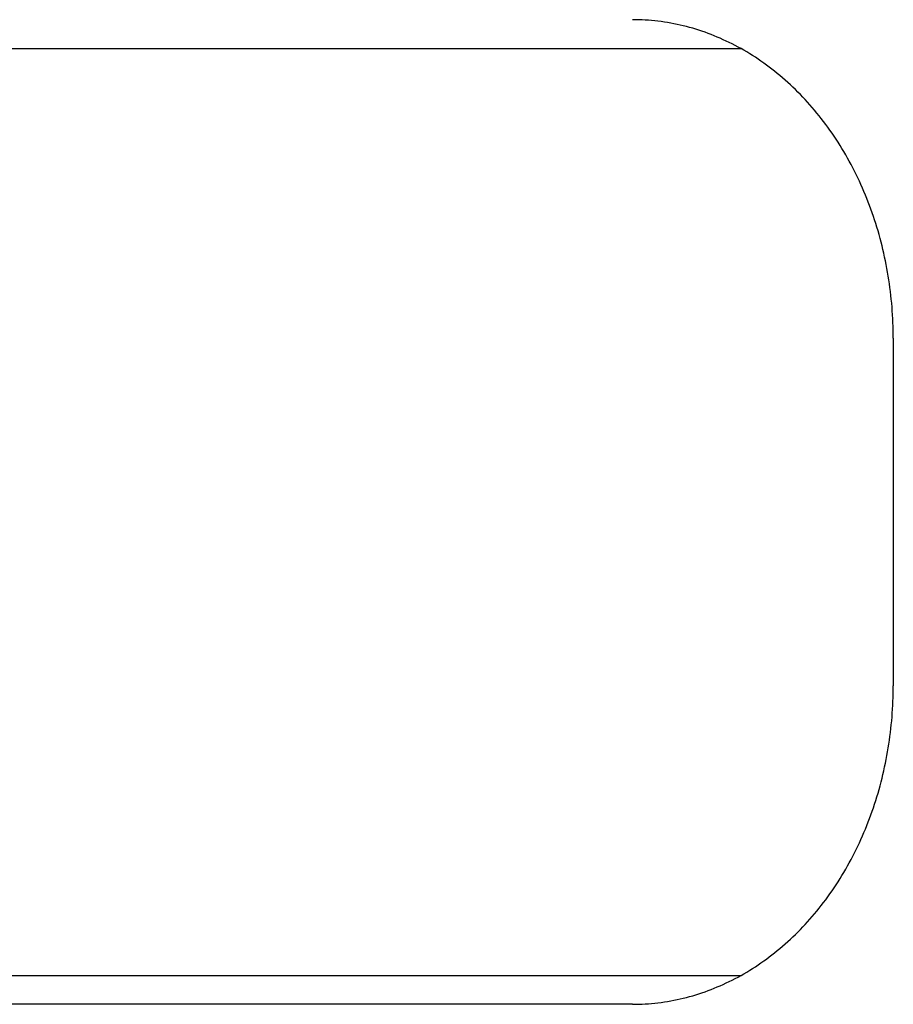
# Model space of a CAD drawing. Extents: x 668 to 3164, y 1007 to 2724.
# Tile 68 of 152: x 2109 to 2124, y 2158 to 2175. Entities that reach past the tile are written whole.
import ezdxf

# ---------------------------------------------------------------- set-up
doc = ezdxf.new("R2010")
doc.units = 0
doc.layers.add('KF_GRAVIS_12_LEFT', color=7, linetype='CONTINUOUS')

# ---------------------------------------------------------------- blocks, each defined once
blk = doc.blocks.new('KF_GRAVIS_12_LEFT')
at = {"layer": 'KF_GRAVIS_12_LEFT'}
for p, q in [((-116.64969, -79), (-139.66111, -79)), ((-114.02126, -84), (-114.02126, -90)), ((-139.66111, -95), (-116.64969, -95)), ((-128.01127, -95.5), (-142.11956, -95.5)), ((-118.5266, -95.5), (-128.01127, -95.5))]:
    blk.add_line(p, q, dxfattribs=at)
for points in [[(-114.021, -84, 0), (-114.022, -83.9325, 0), (-114.023, -83.865, 0), (-114.024, -83.7976, 0), (-114.027, -83.7301, 0), (-114.03, -83.6627, 0), (-114.033, -83.5954, 0), (-114.038, -83.5281, 0), (-114.043, -83.4609, 0), (-114.049, -83.3938, 0), (-114.055, -83.3267, 0), (-114.062, -83.2598, 0), (-114.07, -83.193, 0), (-114.078, -83.1263, 0), (-114.088, -83.0597, 0), (-114.097, -82.9933, 0), (-114.108, -82.927, 0), (-114.119, -82.8609, 0), (-114.131, -82.7949, 0), (-114.143, -82.7292, 0), (-114.156, -82.6636, 0), (-114.17, -82.5982, 0), (-114.184, -82.5331, 0), (-114.2, -82.4681, 0), (-114.215, -82.4034, 0), (-114.232, -82.339, 0), (-114.249, -82.2748, 0), (-114.266, -82.2108, 0), (-114.285, -82.1471, 0), (-114.304, -82.0837, 0), (-114.323, -82.0206, 0), (-114.343, -81.9578, 0), (-114.364, -81.8952, 0), (-114.386, -81.833, 0), (-114.408, -81.7712, 0), (-114.43, -81.7096, 0), (-114.454, -81.6484, 0), (-114.478, -81.5876, 0), (-114.502, -81.5271, 0), (-114.527, -81.467, 0), (-114.553, -81.4073, 0), (-114.58, -81.348, 0), (-114.607, -81.2891, 0), (-114.634, -81.2305, 0), (-114.662, -81.1724, 0), (-114.691, -81.1148, 0), (-114.72, -81.0575, 0), (-114.75, -81.0007, 0), (-114.781, -80.9444, 0), (-114.812, -80.8885, 0), (-114.843, -80.8331, 0), (-114.875, -80.7781, 0), (-114.908, -80.7237, 0), (-114.941, -80.6697, 0), (-114.975, -80.6162, 0), (-115.009, -80.5633, 0), (-115.044, -80.5108, 0), (-115.079, -80.4589, 0), (-115.115, -80.4075, 0), (-115.151, -80.3567, 0), (-115.188, -80.3064, 0), (-115.226, -80.2567, 0), (-115.264, -80.2075, 0), (-115.302, -80.1589, 0), (-115.341, -80.1109, 0), (-115.38, -80.0635, 0), (-115.42, -80.0166, 0), (-115.46, -79.9704, 0), (-115.501, -79.9248, 0), (-115.542, -79.8797, 0), (-115.584, -79.8354, 0), (-115.626, -79.7916, 0), (-115.668, -79.7484, 0), (-115.711, -79.7059, 0), (-115.755, -79.6641, 0), (-115.799, -79.6229, 0), (-115.843, -79.5824, 0), (-115.887, -79.5425, 0), (-115.932, -79.5033, 0), (-115.978, -79.4648, 0), (-116.024, -79.4269, 0), (-116.07, -79.3898, 0), (-116.116, -79.3533, 0), (-116.163, -79.3175, 0), (-116.21, -79.2825, 0), (-116.258, -79.2481, 0), (-116.306, -79.2145, 0), (-116.354, -79.1816, 0), (-116.403, -79.1494, 0), (-116.452, -79.118, 0), (-116.501, -79.0873, 0), (-116.55, -79.0573, 0), (-116.6, -79.0281, 0), (-116.65, -78.9996, 0), (-116.701, -78.9718, 0), (-116.752, -78.9449, 0), (-116.802, -78.9187, 0), (-116.854, -78.8932, 0), (-116.905, -78.8685, 0), (-116.957, -78.8446, 0), (-117.009, -78.8215, 0), (-117.061, -78.7992, 0), (-117.113, -78.7776, 0), (-117.166, -78.7568, 0), (-117.219, -78.7368, 0), (-117.272, -78.7176, 0), (-117.325, -78.6992, 0), (-117.378, -78.6816, 0), (-117.432, -78.6648, 0), (-117.486, -78.6488, 0), (-117.539, -78.6336, 0), (-117.593, -78.6193, 0), (-117.648, -78.6057, 0), (-117.702, -78.5929, 0), (-117.756, -78.581, 0), (-117.811, -78.5698, 0), (-117.866, -78.5595, 0), (-117.92, -78.55, 0), (-117.975, -78.5414, 0), (-118.03, -78.5335, 0), (-118.085, -78.5265, 0), (-118.14, -78.5203, 0), (-118.195, -78.5149, 0), (-118.25, -78.5104, 0), (-118.306, -78.5066, 0), (-118.361, -78.5037, 0), (-118.416, -78.5017, 0), (-118.471, -78.5004, 0), (-118.527, -78.5, 0)], [(-118.527, -95.5, 0), (-118.471, -95.4996, 0), (-118.416, -95.4983, 0), (-118.361, -95.4963, 0), (-118.306, -95.4934, 0), (-118.25, -95.4896, 0), (-118.195, -95.4851, 0), (-118.14, -95.4797, 0), (-118.085, -95.4735, 0), (-118.03, -95.4665, 0), (-117.975, -95.4586, 0), (-117.92, -95.45, 0), (-117.866, -95.4405, 0), (-117.811, -95.4302, 0), (-117.756, -95.419, 0), (-117.702, -95.4071, 0), (-117.648, -95.3943, 0), (-117.593, -95.3807, 0), (-117.539, -95.3664, 0), (-117.486, -95.3512, 0), (-117.432, -95.3352, 0), (-117.378, -95.3184, 0), (-117.325, -95.3008, 0), (-117.272, -95.2824, 0), (-117.219, -95.2632, 0), (-117.166, -95.2432, 0), (-117.113, -95.2224, 0), (-117.061, -95.2008, 0), (-117.009, -95.1785, 0), (-116.957, -95.1554, 0), (-116.905, -95.1315, 0), (-116.854, -95.1068, 0), (-116.802, -95.0813, 0), (-116.752, -95.0551, 0), (-116.701, -95.0282, 0), (-116.65, -95.0004, 0), (-116.6, -94.9719, 0), (-116.55, -94.9427, 0), (-116.501, -94.9127, 0), (-116.452, -94.882, 0), (-116.403, -94.8506, 0), (-116.354, -94.8184, 0), (-116.306, -94.7855, 0), (-116.258, -94.7519, 0), (-116.21, -94.7175, 0), (-116.163, -94.6825, 0), (-116.116, -94.6467, 0), (-116.07, -94.6102, 0), (-116.024, -94.5731, 0), (-115.978, -94.5352, 0), (-115.932, -94.4967, 0), (-115.887, -94.4575, 0), (-115.843, -94.4176, 0), (-115.799, -94.3771, 0), (-115.755, -94.3359, 0), (-115.711, -94.2941, 0), (-115.668, -94.2516, 0), (-115.626, -94.2084, 0), (-115.584, -94.1646, 0), (-115.542, -94.1203, 0), (-115.501, -94.0752, 0), (-115.46, -94.0296, 0), (-115.42, -93.9834, 0), (-115.38, -93.9365, 0), (-115.341, -93.8891, 0), (-115.302, -93.8411, 0), (-115.264, -93.7925, 0), (-115.226, -93.7433, 0), (-115.188, -93.6936, 0), (-115.151, -93.6433, 0), (-115.115, -93.5925, 0), (-115.079, -93.5411, 0), (-115.044, -93.4892, 0), (-115.009, -93.4367, 0), (-114.975, -93.3838, 0), (-114.941, -93.3303, 0), (-114.908, -93.2763, 0), (-114.875, -93.2219, 0), (-114.843, -93.1669, 0), (-114.812, -93.1115, 0), (-114.781, -93.0556, 0), (-114.75, -92.9993, 0), (-114.72, -92.9425, 0), (-114.691, -92.8852, 0), (-114.662, -92.8276, 0), (-114.634, -92.7695, 0), (-114.607, -92.7109, 0), (-114.58, -92.652, 0), (-114.553, -92.5927, 0), (-114.527, -92.533, 0), (-114.502, -92.4729, 0), (-114.478, -92.4124, 0), (-114.454, -92.3516, 0), (-114.43, -92.2904, 0), (-114.408, -92.2288, 0), (-114.386, -92.167, 0), (-114.364, -92.1048, 0), (-114.343, -92.0422, 0), (-114.323, -91.9794, 0), (-114.304, -91.9163, 0), (-114.285, -91.8529, 0), (-114.266, -91.7892, 0), (-114.249, -91.7252, 0), (-114.232, -91.661, 0), (-114.215, -91.5966, 0), (-114.2, -91.5319, 0), (-114.184, -91.4669, 0), (-114.17, -91.4018, 0), (-114.156, -91.3364, 0), (-114.143, -91.2708, 0), (-114.131, -91.2051, 0), (-114.119, -91.1391, 0), (-114.108, -91.073, 0), (-114.097, -91.0067, 0), (-114.088, -90.9403, 0), (-114.078, -90.8737, 0), (-114.07, -90.807, 0), (-114.062, -90.7402, 0), (-114.055, -90.6733, 0), (-114.049, -90.6062, 0), (-114.043, -90.5391, 0), (-114.038, -90.4719, 0), (-114.033, -90.4046, 0), (-114.03, -90.3373, 0), (-114.027, -90.2699, 0), (-114.024, -90.2024, 0), (-114.023, -90.135, 0), (-114.022, -90.0675, 0), (-114.021, -90, 0)]]:
    blk.add_polyline3d(points, dxfattribs=at)

msp = doc.modelspace()

# ---------------------------------------------------------------- block references
at = {"layer": 'KF_GRAVIS_12_LEFT'}
msp.add_blockref('KF_GRAVIS_12_LEFT', (2237.688, 2253.101), dxfattribs=at)

doc.saveas('drawing.dxf')
